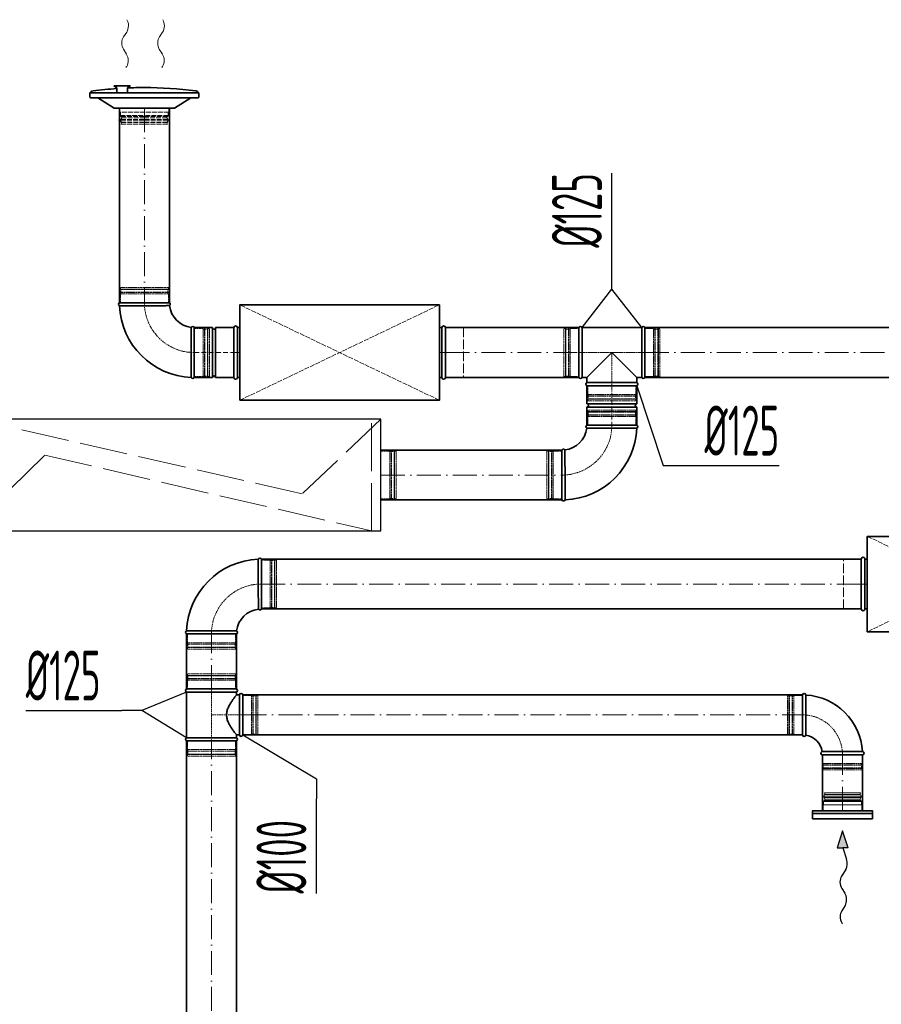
# Model space of a CAD drawing. Header units: millimetres. Extents: x 8221 to 89444, y -105166 to -5578.
# Tile 18 of 118: x 49688 to 51846, y -102699 to -100231. Entities that reach past the tile are written whole.
import ezdxf

# ---------------------------------------------------------------- set-up
doc = ezdxf.new("R2010")
doc.units = ezdxf.units.MM
for name, pattern in [('ACAD_ISO02W100', [15, 12, -3]), ('ACAD_ISO10W100', [18, 12, -3, 0, -3]), ('phl_thick', [0])]:
    doc.linetypes.add(name, pattern=pattern)
for name, color, linetype, lineweight in [('VZT_01 SUP (PŘÍVOD) - OBRYS', 5, 'Continuous', 35), ('VZT_02 SUP (PŘÍVOD) - OSA', 5, 'ACAD_ISO10W100', 5), ('VZT_05 ETA (ODVOD) - OBRYS', 6, 'Continuous', 35), ('VZT_06 ETA (ODVOD) - OSA', 6, 'ACAD_ISO10W100', 5), ('VZT_21 ZAŘÍZENÍ - OBRYS', 1, 'Continuous', 30), ('VZT_22 ZAŘÍZENÍ - DETAIL', 8, 'Continuous', 5), ('VZT_30 DISTRIBUČNÍ PRVKY - OBRYS', 1, 'Continuous', 35), ('VZT_35 TLUMIČE HLUKU - OBRYS', 1, 'Continuous', 35), ('VZT_36 TLUMIČE HLUKU - OSA', 1, 'ACAD_ISO10W100', 5), ('VZT_37 TLUMIČE HLUKU - DETAIL', 8, 'ACAD_ISO02W100', 5), ('VZT_50 POPIS - OBECNE', 7, 'Continuous', 13), ('VZT_60_KOTY - DIMENZE', 7, 'Continuous', 5)]:
    doc.layers.add(name, color=color, linetype=linetype, lineweight=lineweight)
for name, color, linetype, lineweight, plot in [('VZT_03 SUP (PŘÍVOD) - NETISK', 8, 'ACAD_ISO02W100', 5, False), ('VZT_07 ETA (ODVOD) - NETISK', 8, 'ACAD_ISO02W100', 5, False), ('VZT_34 DISTRIBUČNÍ PRVKY - NETISK', 8, 'ACAD_ISO02W100', 5, False), ('VZT_39 TLUMIČE HLUKU - NETISK', 8, 'ACAD_ISO02W100', 5, False)]:
    doc.layers.add(name, color=color, linetype=linetype, lineweight=lineweight, plot=plot)
doc.styles.add('EVORA_125', font='isocp.shx', dxfattribs={"width": 0.6, "height": 125})

msp = doc.modelspace()

# ---------------------------------------------------------------- linework, layer by layer
at = {"color": 0, "lineweight": 13}
for p, q in [((49955.7, -100262.2), (49947.7, -100274.1)), ((50045.7, -100262.2), (50037.7, -100274.1)), ((49947.3, -100305.1), (49955.5, -100318)), ((50037.3, -100305.1), (50045.5, -100318))]:
    msp.add_line(p, q, dxfattribs=at)
at = {"lineweight": 13}
for p, q in [((49955.6, -100348.2), (49953.8, -100351.2)), ((50045.6, -100348.2), (50043.8, -100351.2))]:
    msp.add_line(p, q, dxfattribs=at)
at = {"color": 8, "lineweight": 5}
for points in [[(51696.4, -102178.9), (51702.1, -102177.5, -0.060863), (51702.8, -102177.4), (51748.5, -102177.4)], [(51696.4, -102178.9), (51702.3, -102180.3, 0.058981), (51703, -102180.4), (51748.5, -102180.4)], [(51800.6, -102178.9), (51794.9, -102177.5, 0.060863), (51794.3, -102177.4), (51748.5, -102177.4)], [(51800.6, -102178.9), (51794.7, -102180.3, -0.058981), (51794.1, -102180.4), (51748.5, -102180.4)], [(51701, -102198.8), (51701, -102190.9, -0.291473), (51702.6, -102188.5, -0.291473)], [(51796, -102198.8), (51796, -102190.9, 0.291473), (51794.5, -102188.5, 0.291473)]]:
    msp.add_lwpolyline(points, format="xyb", dxfattribs=at)
for points in [[(51704.8, -102172.7), (51703.4, -102168.8), (51748.5, -102168.8)], [(51703.8, -102172.9), (51748.5, -102172.9)], [(51792.3, -102172.7), (51793.7, -102168.8), (51748.5, -102168.8)], [(51793.2, -102172.9), (51748.5, -102172.9)], [(51797, -102213.8), (51797, -102198.8), (51700, -102198.8), (51700, -102213.8)], [(51701, -102190.9), (51748.5, -102190.9)], [(51703, -102188.3), (51748.5, -102188.3)], [(51704.6, -102184.6), (51748.5, -102184.6)], [(51792.4, -102184.6), (51748.5, -102184.6)], [(51794.1, -102188.3), (51748.5, -102188.3)], [(51796, -102190.9), (51748.5, -102190.9)], [(51797, -102213.8), (51700, -102213.8)]]:
    msp.add_lwpolyline(points, dxfattribs=at)
for centre, radius, start, end in [((51712.9, -102178.2), 10.5, 149.7176, 217.8378), ((51784.2, -102178.2), 10.5, 322.1622, 30.2824), ((51700.8, -102185.1), 3.88, 297.4993, 6.6735), ((51796.3, -102185.1), 3.88, 173.3265, 242.5007)]:
    msp.add_arc(centre, radius, start, end, dxfattribs=at)
at = {"color": 0, "lineweight": 13, "extrusion": (0, 0, -1)}
for centre, start_param, end_param in [((49946.6, -100246.5), 0.766537, 2.375056), ((50036.6, -100246.5), 0.766537, 2.375056), ((49956.9, -100289.7), 3.908129, 5.516649), ((50046.9, -100289.7), 3.908129, 5.516649), ((49946, -100333.4), 0.766537, 2.320574), ((50036, -100333.4), 0.766537, 2.320574)]:
    msp.add_ellipse(centre, major_axis=(0.3, 21.5), ratio=0.625, start_param=start_param, end_param=end_param, dxfattribs=at)
at = {"layer": 'VZT_01 SUP (PŘÍVOD) - OBRYS'}
for p, q in [((50062.5, -100940.4), (49937.5, -100940.4)), ((50125, -101127.9), (50125, -101002.9)), ((50125, -101002.9), (50125, -101127.9)), ((50125, -101002.9), (50170.5, -101002.9)), ((50170.5, -101002.9), (50170.5, -101127.9)), ((50178.5, -101002.9), (50178.5, -101127.9)), ((50178.5, -101002.9), (50224, -101002.9)), ((50224, -101002.9), (50224, -101127.9)), ((51088.4, -101002.9), (51088.4, -101127.9)), ((51096.1, -101127.9), (51096.1, -101002.9)), ((51245.8, -101002.9), (51096.1, -101002.9)), ((51245.8, -101127.9), (51245.8, -101002.9)), ((51253.4, -101127.9), (51253.4, -101002.9)), ((51170.9, -101065.4), (51108.4, -101127.9)), ((51233.4, -101127.9), (51170.9, -101065.4)), ((50125, -101127.9), (50170.5, -101127.9)), ((50178.5, -101127.9), (50224, -101127.9)), ((51108.4, -101127.9), (51096.1, -101127.9)), ((51108.4, -101140.7), (51108.4, -101127.9)), ((51108.4, -101140.7), (51233.4, -101140.7)), ((51233.4, -101140.7), (51233.4, -101127.9)), ((51245.8, -101127.9), (51233.4, -101127.9)), ((51233.4, -101148.4), (51108.4, -101148.4)), ((51108.4, -101148.4), (51108.4, -101193.9)), ((51108.4, -101148.4), (51233.4, -101148.4)), ((51233.4, -101148.4), (51233.4, -101193.9)), ((51233.4, -101193.9), (51108.4, -101193.9)), ((51233.4, -101201.9), (51108.4, -101201.9)), ((51108.4, -101201.9), (51108.4, -101247.4)), ((51233.4, -101201.9), (51233.4, -101247.4)), ((51233.4, -101247.4), (51108.4, -101247.4)), ((51233.4, -101247.4), (51108.4, -101247.4)), ((51045.9, -101309.9), (51045.9, -101434.9))]:
    msp.add_line(p, q, dxfattribs=at)
for points in [[(49937.5, -100940.4), (49937.5, -100453.3)], [(50062.5, -100940.4), (50062.5, -100453.3)], [(51088.4, -101002.9), (50754, -101002.9)], [(51993.7, -101002.9), (51253.4, -101002.9)], [(51088.4, -101127.9), (50754, -101127.9)], [(51993.7, -101127.9), (51253.4, -101127.9)], [(51045.9, -101309.9), (50592.6, -101309.9)], [(51045.9, -101434.9), (50592.6, -101434.9)]]:
    msp.add_lwpolyline(points, dxfattribs=at)
for centre, radius, start, end in [((49939.1, -100944.2), 4.17, 113.4678, 248.8928), ((50125, -100940.4), 187.5, 182.3607, 267.6393), ((50060.8, -100944.2), 4.17, 300.2981, 66.5322), ((50125, -100940.4), 62.5, 186.8302, 263.1698), ((50121.1, -101004.6), 4.17, 23.4678, 149.7019), ((50174.5, -101002.9), 4, 180, 0), ((51092.2, -101004.6), 4.17, 23.4678, 156.5322), ((51249.6, -101004.6), 4.17, 23.4678, 156.5322), ((50121.1, -101126.2), 4.17, 201.1072, 336.5322), ((50174.5, -101127.9), 4, 0, 180), ((51092.2, -101126.2), 4.17, 203.4678, 336.5322), ((51110.1, -101144.6), 4.17, 113.4678, 246.5322), ((51231.7, -101144.6), 4.17, 293.4678, 66.5322), ((51249.6, -101126.2), 4.17, 203.4678, 336.5322), ((51108.4, -101197.9), 4, 270, 90), ((51233.4, -101197.9), 4, 90, 270), ((51045.9, -101247.4), 62.5, 276.8302, 353.1698), ((51045.9, -101247.4), 187.5, 272.3607, 357.6393), ((51110.1, -101251.2), 4.17, 113.4678, 239.7019), ((51231.7, -101251.2), 4.17, 291.1072, 66.5322), ((51049.7, -101311.6), 4.17, 30.2981, 156.5322), ((51049.7, -101433.2), 4.17, 203.4678, 338.8928)]:
    msp.add_arc(centre, radius, start, end, dxfattribs=at)
for points, knots in [([(50062.9, -100947.8), (50062.9, -100947.8), (50061.3, -100947.8), (50055.2, -100947.9), (50050.7, -100947.9), (50039.3, -100948), (50032.5, -100948), (50017.5, -100948), (50009.4, -100948), (49993.1, -100948.1), (49985, -100948.1), (49969.8, -100948.1), (49962.8, -100948.1), (49951.1, -100948.1), (49946.3, -100948.1), (49939.7, -100948.1), (49937.9, -100948.1), (49937.6, -100948.1), (49937.6, -100948.1), (49937.6, -100948.1)], [0, 0, 0, 0, 24.235852, 24.235852, 48.531845, 48.531845, 73.024415, 73.024415, 97.570898, 97.570898, 122.078339, 122.078339, 146.53579, 146.53579, 170.957495, 170.957495, 195.359468, 195.359468, 197.168246, 197.168246, 197.168246, 197.168246]), ([(50117.5, -101002.5), (50117.5, -101002.5), (50117.5, -101002.5), (50117.5, -101002.8), (50117.5, -101003.2), (50117.5, -101004.2), (50117.5, -101005), (50117.5, -101008.1), (50117.5, -101011.3), (50117.4, -101020.2), (50117.4, -101026.4), (50117.4, -101040.5), (50117.3, -101048.3), (50117.3, -101064.5), (50117.3, -101072.8), (50117.3, -101088.6), (50117.3, -101096.1), (50117.3, -101109.3), (50117.3, -101114.8), (50117.3, -101121.8), (50117.3, -101124), (50117.2, -101127), (50117.2, -101127.7), (50117.2, -101127.7)], [197.067977, 197.067977, 197.067977, 197.067977, 201.792196, 201.792196, 209.190204, 209.190204, 218.040239, 218.040239, 237.760854, 237.760854, 262.206108, 262.206108, 286.831239, 286.831239, 311.323072, 311.323072, 335.946087, 335.946087, 360.704397, 360.704397, 377.088273, 377.088273, 394.105327, 394.105327, 394.105327, 394.105327]), ([(51108, -101254.8), (51108, -101254.8), (51108, -101254.8), (51108.3, -101254.8), (51108.7, -101254.8), (51109.7, -101254.8), (51110.5, -101254.9), (51113.6, -101254.9), (51116.8, -101254.9), (51125.7, -101254.9), (51131.9, -101255), (51146, -101255), (51153.8, -101255), (51170, -101255.1), (51178.3, -101255.1), (51194.1, -101255.1), (51201.6, -101255.1), (51214.8, -101255.1), (51220.4, -101255.1), (51227.3, -101255.1), (51229.5, -101255.1), (51232.5, -101255.1), (51233.3, -101255.1), (51233.3, -101255.1)], [197.067977, 197.067977, 197.067977, 197.067977, 201.792196, 201.792196, 209.190204, 209.190204, 218.040239, 218.040239, 237.760854, 237.760854, 262.206108, 262.206108, 286.831239, 286.831239, 311.323072, 311.323072, 335.946087, 335.946087, 360.704397, 360.704397, 377.088273, 377.088273, 394.105327, 394.105327, 394.105327, 394.105327]), ([(51053.3, -101309.5), (51053.3, -101309.5), (51053.4, -101311), (51053.4, -101317.2), (51053.4, -101321.7), (51053.5, -101333), (51053.5, -101339.8), (51053.5, -101354.9), (51053.6, -101362.9), (51053.6, -101379.3), (51053.6, -101387.4), (51053.6, -101402.6), (51053.6, -101409.5), (51053.6, -101421.3), (51053.6, -101426), (51053.6, -101432.7), (51053.6, -101434.5), (51053.6, -101434.7), (51053.6, -101434.7), (51053.6, -101434.7)], [0, 0, 0, 0, 24.235852, 24.235852, 48.531845, 48.531845, 73.024415, 73.024415, 97.570898, 97.570898, 122.078339, 122.078339, 146.53579, 146.53579, 170.957495, 170.957495, 195.359468, 195.359468, 197.168246, 197.168246, 197.168246, 197.168246])]:
    msp.add_open_spline(points, degree=3, knots=knots, dxfattribs=at)
at = {"layer": 'VZT_02 SUP (PŘÍVOD) - OSA', "ltscale": 5}
for points in [[(50000, -100453.3), (50000, -100940.4)], [(50754, -101065.4), (51088.4, -101065.4)], [(51253.4, -101065.4), (51993.7, -101065.4)], [(50592.6, -101372.4), (51045.9, -101372.4)]]:
    msp.add_lwpolyline(points, dxfattribs=at)
at = {"layer": 'VZT_02 SUP (PŘÍVOD) - OSA', "ltscale": 0.3}
for points in [[(50000, -100940.4), (50000, -100940.4, 0.414214), (50125, -101065.4), (50125, -101065.4)], [(51045.9, -101372.4), (51045.9, -101372.4, 0.414214), (51170.9, -101247.4), (51170.9, -101247.4)]]:
    msp.add_lwpolyline(points, format="xyb", dxfattribs=at)
at = {"layer": 'VZT_02 SUP (PŘÍVOD) - OSA'}
for points in [[(50125, -101065.4), (50224, -101065.4)], [(51170.9, -101148.4), (51170.9, -101247.4)]]:
    msp.add_lwpolyline(points, dxfattribs=at)
at = {"layer": 'VZT_02 SUP (PŘÍVOD) - OSA', "ltscale": 0.3}
msp.add_lwpolyline([(51170.9, -101148.4), (51170.9, -101065.4)], dxfattribs=at)
at = {"layer": 'VZT_03 SUP (PŘÍVOD) - NETISK', "ltscale": 0.4}
for p, q in [((50061, -100906.9), (49939, -100906.9)), ((49939, -100907.4), (49939, -100906.9)), ((50061, -100907.4), (49939, -100907.4)), ((50061, -100914.4), (49939, -100914.4)), ((49939, -100914.9), (49939, -100914.4)), ((50061, -100914.9), (49939, -100914.9)), ((50060, -100902.4), (49940, -100902.4)), ((49940, -100906.4), (49940, -100902.4)), ((50060, -100906.4), (49940, -100906.4)), ((50060, -100918.4), (49940, -100918.4)), ((49940, -100940.4), (49940, -100918.4)), ((49941, -100906.9), (49941, -100906.4)), ((49941, -100914.4), (49941, -100907.4)), ((49941, -100918.4), (49941, -100914.9)), ((50059, -100906.9), (50059, -100906.4)), ((50059, -100914.4), (50059, -100907.4)), ((50059, -100918.4), (50059, -100914.9)), ((50060, -100906.4), (50060, -100902.4)), ((50060, -100940.4), (50060, -100918.4)), ((50061, -100907.4), (50061, -100906.9)), ((50061, -100914.9), (50061, -100914.4)), ((50125, -101005.4), (50147, -101005.4)), ((50147, -101125.4), (50147, -101005.4)), ((50147, -101006.4), (50150.5, -101006.4)), ((50150.5, -101126.4), (50150.5, -101004.4)), ((50150.5, -101004.4), (50151, -101004.4)), ((50151, -101126.4), (50151, -101004.4)), ((50151, -101006.4), (50158, -101006.4)), ((50158, -101126.4), (50158, -101004.4)), ((50158, -101004.4), (50158.5, -101004.4)), ((50158.5, -101126.4), (50158.5, -101004.4)), ((50158.5, -101006.4), (50159, -101006.4)), ((50159, -101125.4), (50159, -101005.4)), ((50159, -101005.4), (50163, -101005.4)), ((50163, -101125.4), (50163, -101005.4)), ((51050.4, -101125.4), (51050.4, -101005.4)), ((51050.4, -101005.4), (51054.4, -101005.4)), ((51054.4, -101125.4), (51054.4, -101005.4)), ((51054.4, -101006.4), (51054.9, -101006.4)), ((51054.9, -101126.4), (51054.9, -101004.4)), ((51054.9, -101004.4), (51055.4, -101004.4)), ((51055.4, -101126.4), (51055.4, -101004.4)), ((51055.4, -101006.4), (51062.4, -101006.4)), ((51062.4, -101126.4), (51062.4, -101004.4)), ((51062.4, -101004.4), (51062.9, -101004.4)), ((51062.9, -101126.4), (51062.9, -101004.4)), ((51062.9, -101006.4), (51066.4, -101006.4)), ((51066.4, -101125.4), (51066.4, -101005.4)), ((51066.4, -101005.4), (51088.4, -101005.4)), ((51253.4, -101005.4), (51275.4, -101005.4)), ((51275.4, -101125.4), (51275.4, -101005.4)), ((51275.4, -101006.4), (51278.9, -101006.4)), ((51278.9, -101126.4), (51278.9, -101004.4)), ((51278.9, -101004.4), (51279.4, -101004.4)), ((51279.4, -101126.4), (51279.4, -101004.4)), ((51279.4, -101006.4), (51286.4, -101006.4)), ((51286.4, -101126.4), (51286.4, -101004.4)), ((51286.4, -101004.4), (51286.9, -101004.4)), ((51286.9, -101126.4), (51286.9, -101004.4)), ((51286.9, -101006.4), (51287.4, -101006.4)), ((51287.4, -101125.4), (51287.4, -101005.4)), ((51287.4, -101005.4), (51291.4, -101005.4)), ((51291.4, -101125.4), (51291.4, -101005.4)), ((50125, -101125.4), (50147, -101125.4)), ((50147, -101124.4), (50150.5, -101124.4)), ((50150.5, -101126.4), (50151, -101126.4)), ((50151, -101124.4), (50158, -101124.4)), ((50158, -101126.4), (50158.5, -101126.4)), ((50158.5, -101124.4), (50159, -101124.4)), ((50159, -101125.4), (50163, -101125.4)), ((51050.4, -101125.4), (51054.4, -101125.4)), ((51054.4, -101124.4), (51054.9, -101124.4)), ((51054.9, -101126.4), (51055.4, -101126.4)), ((51055.4, -101124.4), (51062.4, -101124.4)), ((51062.4, -101126.4), (51062.9, -101126.4)), ((51062.9, -101124.4), (51066.4, -101124.4)), ((51066.4, -101125.4), (51088.4, -101125.4)), ((51253.4, -101125.4), (51275.4, -101125.4)), ((51275.4, -101124.4), (51278.9, -101124.4)), ((51278.9, -101126.4), (51279.4, -101126.4)), ((51279.4, -101124.4), (51286.4, -101124.4)), ((51286.4, -101126.4), (51286.9, -101126.4)), ((51286.9, -101124.4), (51287.4, -101124.4)), ((51287.4, -101125.4), (51291.4, -101125.4)), ((51110.9, -101148.4), (51110.9, -101170.4)), ((51110.9, -101170.4), (51230.9, -101170.4)), ((51111.9, -101170.4), (51111.9, -101173.9)), ((51229.9, -101170.4), (51229.9, -101173.9)), ((51230.9, -101148.4), (51230.9, -101170.4)), ((51109.9, -101173.9), (51231.9, -101173.9)), ((51109.9, -101173.9), (51109.9, -101174.4)), ((51109.9, -101174.4), (51231.9, -101174.4)), ((51109.9, -101181.4), (51231.9, -101181.4)), ((51109.9, -101181.4), (51109.9, -101181.9)), ((51109.9, -101181.9), (51231.9, -101181.9)), ((51110.9, -101182.4), (51230.9, -101182.4)), ((51110.9, -101182.4), (51110.9, -101186.4)), ((51110.9, -101186.4), (51230.9, -101186.4)), ((51111.9, -101174.4), (51111.9, -101181.4)), ((51111.9, -101181.9), (51111.9, -101182.4)), ((51229.9, -101174.4), (51229.9, -101181.4)), ((51229.9, -101181.9), (51229.9, -101182.4)), ((51230.9, -101182.4), (51230.9, -101186.4)), ((51231.9, -101173.9), (51231.9, -101174.4)), ((51231.9, -101181.4), (51231.9, -101181.9)), ((51231.9, -101213.9), (51109.9, -101213.9)), ((51109.9, -101214.4), (51109.9, -101213.9)), ((51231.9, -101214.4), (51109.9, -101214.4)), ((51230.9, -101209.4), (51110.9, -101209.4)), ((51110.9, -101213.4), (51110.9, -101209.4)), ((51230.9, -101213.4), (51110.9, -101213.4)), ((51111.9, -101213.9), (51111.9, -101213.4)), ((51111.9, -101221.4), (51111.9, -101214.4)), ((51229.9, -101213.9), (51229.9, -101213.4)), ((51229.9, -101221.4), (51229.9, -101214.4)), ((51230.9, -101213.4), (51230.9, -101209.4)), ((51231.9, -101214.4), (51231.9, -101213.9)), ((51231.9, -101221.4), (51109.9, -101221.4)), ((51109.9, -101221.9), (51109.9, -101221.4)), ((51231.9, -101221.9), (51109.9, -101221.9)), ((51230.9, -101225.4), (51110.9, -101225.4)), ((51110.9, -101247.4), (51110.9, -101225.4)), ((51111.9, -101225.4), (51111.9, -101221.9)), ((51229.9, -101225.4), (51229.9, -101221.9)), ((51230.9, -101247.4), (51230.9, -101225.4)), ((51231.9, -101221.9), (51231.9, -101221.4)), ((51007.9, -101312.4), (51007.9, -101432.4)), ((51011.9, -101312.4), (51007.9, -101312.4)), ((51011.9, -101312.4), (51011.9, -101432.4)), ((51012.4, -101313.4), (51011.9, -101313.4)), ((51012.4, -101311.4), (51012.4, -101433.4)), ((51012.9, -101311.4), (51012.4, -101311.4)), ((51012.9, -101311.4), (51012.9, -101433.4)), ((51019.9, -101313.4), (51012.9, -101313.4)), ((51019.9, -101311.4), (51019.9, -101433.4)), ((51020.4, -101311.4), (51019.9, -101311.4)), ((51020.4, -101311.4), (51020.4, -101433.4)), ((51023.9, -101313.4), (51020.4, -101313.4)), ((51023.9, -101312.4), (51023.9, -101432.4)), ((51045.9, -101312.4), (51023.9, -101312.4)), ((51011.9, -101432.4), (51007.9, -101432.4)), ((51012.4, -101431.4), (51011.9, -101431.4)), ((51012.9, -101433.4), (51012.4, -101433.4)), ((51019.9, -101431.4), (51012.9, -101431.4)), ((51020.4, -101433.4), (51019.9, -101433.4)), ((51023.9, -101431.4), (51020.4, -101431.4)), ((51045.9, -101432.4), (51023.9, -101432.4))]:
    msp.add_line(p, q, dxfattribs=at)
msp.add_lwpolyline([(51253.4, -101065.4), (51088.4, -101065.4)], dxfattribs=at)
at = {"layer": 'VZT_05 ETA (ODVOD) - OBRYS'}
for p, q in [((50293, -101583), (50293, -101708)), ((50230.5, -101770.5), (50105.5, -101770.5)), ((50230.7, -101908.5), (50105.7, -101908.5)), ((50105.7, -101916.2), (50230.7, -101916.2)), ((50105.7, -102030.9), (50105.7, -101916.2)), ((50230.7, -101923.5), (50230.7, -101916.2)), ((50238.2, -101923.5), (50230.7, -101923.5)), ((50238.2, -101923.5), (50238.2, -102023.5)), ((50246.2, -101923.5), (50246.2, -102023.5)), ((51648.5, -101923.5), (51648.5, -102023.5)), ((51656.5, -101923.5), (51656.5, -101973.7)), ((50230.7, -102030.9), (50105.7, -102030.9)), ((50238.2, -102023.5), (50230.7, -102023.5)), ((50230.7, -102030.9), (50230.7, -102023.5)), ((50230.7, -102038.5), (50105.7, -102038.5)), ((51698.5, -102073.5), (51798.5, -102073.5)), ((51798.5, -102065.5), (51748.4, -102065.5))]:
    msp.add_line(p, q, dxfattribs=at)
at = {"layer": 'VZT_05 ETA (ODVOD) - OBRYS', "elevation": 0}
for points in [[(51795.7, -101583), (50293, -101583)], [(51795.7, -101708), (50293, -101708)], [(50105.5, -101770.5), (50105.5, -101908.5)], [(50230.5, -101770.5), (50230.5, -101908.5)]]:
    msp.add_lwpolyline(points, dxfattribs=at)
at = {"layer": 'VZT_05 ETA (ODVOD) - OBRYS'}
for points in [[(51648.5, -101923.5), (50246.2, -101923.5)], [(51648.5, -102023.5), (50246.2, -102023.5)], [(50105.5, -102038.5), (50105.5, -103616.4)], [(50230.5, -102038.5), (50230.5, -103616.4)], [(51698.5, -102074.5), (51698.5, -102213.7)], [(51798.5, -102074.5), (51798.5, -102213.7)]]:
    msp.add_lwpolyline(points, dxfattribs=at)
for centre, radius, start, end in [((50293, -101770.5), 187.5, 92.3607, 177.6393), ((50289.2, -101584.7), 4.17, 23.4678, 158.8928), ((50293, -101770.5), 62.5, 96.8302, 173.1698), ((50289.2, -101706.4), 4.17, 210.2981, 336.5322), ((50107.2, -101766.7), 4.17, 111.1072, 246.5322), ((50228.8, -101766.7), 4.17, 293.4678, 59.7019), ((50107.4, -101912.4), 4.17, 113.4678, 246.5322), ((50229.1, -101912.4), 4.17, 293.4678, 66.5322), ((50242.2, -101923.5), 4, 0, 180), ((51652.5, -101923.5), 4, 0, 180), ((51648.5, -102073.5), 150, 3.0572, 86.9428), ((50107.4, -102034.7), 4.17, 113.4678, 246.5322), ((50229.1, -102034.7), 4.17, 293.4678, 66.5322), ((50242.2, -102023.5), 4, 180, 0), ((51652.5, -102023.5), 4, 180, 350.8522), ((51648.5, -102073.5), 50, 9.1478, 80.8522), ((51698.5, -102069.5), 4, 99.1478, 270), ((51798.5, -102069.5), 4, 270, 90)]:
    msp.add_arc(centre, radius, start, end, dxfattribs=at)
for points, knots in [([(50285.6, -101708.5), (50285.6, -101708.5), (50285.6, -101708.4), (50285.6, -101708.1), (50285.6, -101707.8), (50285.6, -101706.7), (50285.6, -101705.9), (50285.5, -101702.8), (50285.5, -101699.7), (50285.5, -101690.7), (50285.4, -101684.6), (50285.4, -101670.4), (50285.4, -101662.6), (50285.4, -101646.4), (50285.3, -101638.2), (50285.3, -101622.3), (50285.3, -101614.8), (50285.3, -101601.7), (50285.3, -101596.1), (50285.3, -101589.1), (50285.3, -101587), (50285.3, -101584), (50285.3, -101583.2), (50285.3, -101583.2)], [197.067977, 197.067977, 197.067977, 197.067977, 201.792196, 201.792196, 209.190204, 209.190204, 218.040239, 218.040239, 237.760854, 237.760854, 262.206108, 262.206108, 286.831239, 286.831239, 311.323072, 311.323072, 335.946087, 335.946087, 360.704397, 360.704397, 377.088273, 377.088273, 394.105327, 394.105327, 394.105327, 394.105327]), ([(50231, -101763.1), (50231, -101763.1), (50229.4, -101763.1), (50223.3, -101763), (50218.8, -101763), (50207.4, -101763), (50200.6, -101762.9), (50185.6, -101762.9), (50177.5, -101762.9), (50161.1, -101762.9), (50153, -101762.9), (50137.8, -101762.8), (50130.9, -101762.8), (50119.1, -101762.8), (50114.4, -101762.8), (50107.8, -101762.8), (50105.9, -101762.8), (50105.7, -101762.8), (50105.7, -101762.8), (50105.7, -101762.8)], [0, 0, 0, 0, 24.235852, 24.235852, 48.531845, 48.531845, 73.024415, 73.024415, 97.570898, 97.570898, 122.078339, 122.078339, 146.53579, 146.53579, 170.957495, 170.957495, 195.359468, 195.359468, 197.168246, 197.168246, 197.168246, 197.168246]), ([(50230.7, -101923.5), (50230.7, -101923.5), (50230.7, -101923.6), (50230.4, -101923.9), (50230.2, -101924.2), (50229.7, -101924.9), (50229.3, -101925.3), (50228.5, -101926.3), (50228.1, -101926.9), (50227.1, -101928.2), (50226.5, -101928.9), (50225.3, -101930.5), (50224.7, -101931.3), (50223.3, -101933.1), (50222.7, -101934.1), (50221.2, -101936.1), (50220.5, -101937.1), (50219, -101939.3), (50218.3, -101940.4), (50216.7, -101942.8), (50215.9, -101944.1), (50214.3, -101946.8), (50213.5, -101948.1), (50212, -101951), (50211.2, -101952.5), (50209.1, -101957), (50207.9, -101960.2), (50206.6, -101965.1), (50206.3, -101966.7), (50205.9, -101970.1), (50205.7, -101971.8), (50205.7, -101975.2), (50205.9, -101976.9), (50206.3, -101980.3), (50206.6, -101982), (50207.9, -101986.9), (50209.1, -101990.1), (50211.2, -101994.6), (50212, -101996.1), (50213.5, -101998.9), (50214.3, -102000.3), (50215.9, -102002.9), (50216.7, -102004.2), (50218.3, -102006.6), (50219, -102007.8), (50220.5, -102009.9), (50221.2, -102011), (50222.7, -102013), (50223.3, -102013.9), (50224.7, -102015.7), (50225.3, -102016.6), (50226.5, -102018.1), (50227.1, -102018.9), (50228.1, -102020.2), (50228.5, -102020.8), (50229.3, -102021.8), (50229.7, -102022.2), (50230.2, -102022.9), (50230.4, -102023.1), (50230.7, -102023.4), (50230.7, -102023.5), (50230.7, -102023.5)], [80.753728, 80.753728, 80.753728, 80.753728, 85.721109, 85.721109, 90.68849, 90.68849, 95.655871, 95.655871, 100.623252, 100.623252, 105.590633, 105.590633, 110.558015, 110.558015, 115.525396, 115.525396, 120.492777, 120.492777, 125.619612, 125.619612, 130.746447, 130.746447, 135.873281, 135.873281, 141.000116, 141.000116, 151.253786, 151.253786, 156.38062, 156.38062, 161.507455, 161.507455, 166.63429, 166.63429, 171.761125, 171.761125, 182.014794, 182.014794, 187.141629, 187.141629, 192.268464, 192.268464, 197.395298, 197.395298, 202.522133, 202.522133, 207.489514, 207.489514, 212.456896, 212.456896, 217.424277, 217.424277, 222.391658, 222.391658, 227.359039, 227.359039, 232.32642, 232.32642, 237.293801, 237.293801, 242.261183, 242.261183, 242.261183, 242.261183]), ([(51656.5, -101973.7), (51656.5, -101980.1), (51656.5, -101986.4), (51656.5, -101998.4), (51656.5, -102004), (51656.5, -102013.5), (51656.5, -102017.3), (51656.5, -102022.6), (51656.5, -102024), (51656.5, -102024.2), (51656.5, -102024.2), (51656.5, -102024.2)], [78.71119, 78.71119, 78.71119, 78.71119, 97.804615, 97.804615, 117.523893, 117.523893, 137.264303, 137.264303, 156.831737, 156.831737, 157.874915, 157.874915, 157.874915, 157.874915]), ([(51697.9, -102065.6), (51697.9, -102065.6), (51699, -102065.6), (51703.5, -102065.6), (51707, -102065.6), (51715.8, -102065.5), (51721.2, -102065.5), (51733.1, -102065.5), (51739.6, -102065.5), (51746.9, -102065.5), (51747.6, -102065.5), (51748.4, -102065.5)], [157.874915, 157.874915, 157.874915, 157.874915, 176.103874, 176.103874, 195.460379, 195.460379, 215.101284, 215.101284, 234.82164, 234.82164, 237.034743, 237.034743, 237.034743, 237.034743])]:
    msp.add_open_spline(points, degree=3, knots=knots, dxfattribs=at)
at = {"layer": 'VZT_06 ETA (ODVOD) - OSA', "ltscale": 0.3, "elevation": 0}
msp.add_lwpolyline([(50168, -101770.5), (50168, -101770.5, -0.414214), (50293, -101645.5), (50293, -101645.5)], format="xyb", dxfattribs=at)
at = {"layer": 'VZT_06 ETA (ODVOD) - OSA', "ltscale": 5, "elevation": 0}
for points in [[(50293, -101645.5), (51795.7, -101645.5)], [(50168, -101908.5), (50168, -101770.5)]]:
    msp.add_lwpolyline(points, dxfattribs=at)
at = {"layer": 'VZT_06 ETA (ODVOD) - OSA', "ltscale": 0.3, "elevation": 0}
for points in [[(50168.2, -102038.5), (50168.2, -101908.5)], [(50246.2, -101973.5), (50168.2, -101973.5)]]:
    msp.add_lwpolyline(points, dxfattribs=at)
at = {"layer": 'VZT_06 ETA (ODVOD) - OSA', "ltscale": 5}
for points in [[(50246.2, -101973.5), (51648.5, -101973.5)], [(50168, -103616.4), (50168, -102038.5)], [(51748.5, -102213.7), (51748.5, -102074.5)]]:
    msp.add_lwpolyline(points, dxfattribs=at)
at = {"layer": 'VZT_06 ETA (ODVOD) - OSA', "ltscale": 0.3}
msp.add_lwpolyline([(51748.5, -102073.5), (51748.5, -102073.5, 0.414214), (51648.5, -101973.5), (51648.5, -101973.5)], format="xyb", dxfattribs=at)
at = {"layer": 'VZT_07 ETA (ODVOD) - NETISK', "ltscale": 0.4}
for p, q in [((50592.6, -101312.4), (50614.6, -101312.4)), ((50614.6, -101312.4), (50614.6, -101432.4)), ((50614.6, -101313.4), (50618.1, -101313.4)), ((50618.1, -101311.4), (50618.1, -101433.4)), ((50618.1, -101311.4), (50618.6, -101311.4)), ((50618.6, -101311.4), (50618.6, -101433.4)), ((50618.6, -101313.4), (50625.6, -101313.4)), ((50625.6, -101311.4), (50625.6, -101433.4)), ((50625.6, -101311.4), (50626.1, -101311.4)), ((50626.1, -101311.4), (50626.1, -101433.4)), ((50626.1, -101313.4), (50626.6, -101313.4)), ((50626.6, -101312.4), (50626.6, -101432.4)), ((50626.6, -101312.4), (50630.6, -101312.4)), ((50630.6, -101312.4), (50630.6, -101432.4)), ((50592.6, -101432.4), (50614.6, -101432.4)), ((50614.6, -101431.4), (50618.1, -101431.4)), ((50618.1, -101433.4), (50618.6, -101433.4)), ((50618.6, -101431.4), (50625.6, -101431.4)), ((50625.6, -101433.4), (50626.1, -101433.4)), ((50626.1, -101431.4), (50626.6, -101431.4)), ((50626.6, -101432.4), (50630.6, -101432.4)), ((50293, -101585.5), (50315, -101585.5)), ((50315, -101585.5), (50315, -101705.5)), ((50315, -101586.5), (50318.5, -101586.5)), ((50318.5, -101584.5), (50318.5, -101706.5)), ((50318.5, -101584.5), (50319, -101584.5)), ((50319, -101584.5), (50319, -101706.5)), ((50319, -101586.5), (50326, -101586.5)), ((50326, -101584.5), (50326, -101706.5)), ((50326, -101584.5), (50326.5, -101584.5)), ((50326.5, -101584.5), (50326.5, -101706.5)), ((50326.5, -101586.5), (50327, -101586.5)), ((50327, -101585.5), (50327, -101705.5)), ((50327, -101585.5), (50331, -101585.5)), ((50331, -101585.5), (50331, -101705.5)), ((50293, -101705.5), (50315, -101705.5)), ((50315, -101704.5), (50318.5, -101704.5)), ((50318.5, -101706.5), (50319, -101706.5)), ((50319, -101704.5), (50326, -101704.5)), ((50326, -101706.5), (50326.5, -101706.5)), ((50326.5, -101704.5), (50327, -101704.5)), ((50327, -101705.5), (50331, -101705.5)), ((50108, -101770.5), (50108, -101792.5)), ((50228, -101770.5), (50228, -101792.5)), ((50229, -101796), (50107, -101796)), ((50107, -101796), (50107, -101796.5)), ((50229, -101796.5), (50107, -101796.5)), ((50229, -101803.5), (50107, -101803.5)), ((50107, -101803.5), (50107, -101804)), ((50229, -101804), (50107, -101804)), ((50228, -101792.5), (50108, -101792.5)), ((50228, -101804.5), (50108, -101804.5)), ((50108, -101804.5), (50108, -101808.5)), ((50228, -101808.5), (50108, -101808.5)), ((50109, -101792.5), (50109, -101796)), ((50109, -101796.5), (50109, -101803.5)), ((50109, -101804), (50109, -101804.5)), ((50227, -101792.5), (50227, -101796)), ((50227, -101796.5), (50227, -101803.5)), ((50227, -101804), (50227, -101804.5)), ((50228, -101804.5), (50228, -101808.5)), ((50229, -101796), (50229, -101796.5)), ((50229, -101803.5), (50229, -101804)), ((50229.2, -101875), (50107.2, -101875)), ((50107.2, -101875), (50107.2, -101875.5)), ((50229.2, -101875.5), (50107.2, -101875.5)), ((50229.2, -101882.5), (50107.2, -101882.5)), ((50107.2, -101882.5), (50107.2, -101883)), ((50229.2, -101883), (50107.2, -101883)), ((50228.2, -101870.5), (50108.2, -101870.5)), ((50108.2, -101870.5), (50108.2, -101874.5)), ((50228.2, -101874.5), (50108.2, -101874.5)), ((50228.2, -101886.5), (50108.2, -101886.5)), ((50108.2, -101886.5), (50108.2, -101908.5)), ((50109.2, -101874.5), (50109.2, -101875)), ((50109.2, -101875.5), (50109.2, -101882.5)), ((50109.2, -101883), (50109.2, -101886.5)), ((50227.2, -101874.5), (50227.2, -101875)), ((50227.2, -101875.5), (50227.2, -101882.5)), ((50227.2, -101883), (50227.2, -101886.5)), ((50228.2, -101870.5), (50228.2, -101874.5)), ((50228.2, -101886.5), (50228.2, -101908.5)), ((50229.2, -101875), (50229.2, -101875.5)), ((50229.2, -101882.5), (50229.2, -101883)), ((50246.2, -101924.5), (50268.2, -101924.5)), ((50268.2, -101924.5), (50268.2, -102022.5)), ((50268.2, -101925.5), (50271.7, -101925.5)), ((50271.7, -101923.5), (50271.7, -102023.5)), ((50271.7, -101923.5), (50272.2, -101923.5)), ((50272.2, -101923.5), (50272.2, -102023.5)), ((50272.2, -101925.5), (50279.2, -101925.5)), ((50279.2, -101923.5), (50279.2, -102023.5)), ((50279.2, -101923.5), (50279.7, -101923.5)), ((50279.7, -101923.5), (50279.7, -102023.5)), ((50279.7, -101925.5), (50280.2, -101925.5)), ((50280.2, -101924.5), (50280.2, -102022.5)), ((50280.2, -101924.5), (50284.2, -101924.5)), ((50284.2, -101924.5), (50284.2, -102022.5)), ((51610.5, -101924.5), (51610.5, -102022.5)), ((51614.5, -101924.5), (51610.5, -101924.5)), ((51614.5, -101924.5), (51614.5, -102022.5)), ((51615, -101925.5), (51614.5, -101925.5)), ((51615, -101923.5), (51615, -102023.5)), ((51615.5, -101923.5), (51615, -101923.5)), ((51615.5, -101923.5), (51615.5, -102023.5)), ((51622.5, -101925.5), (51615.5, -101925.5)), ((51622.5, -101923.5), (51622.5, -102023.5)), ((51623, -101923.5), (51622.5, -101923.5)), ((51623, -101923.5), (51623, -102023.5)), ((51626.5, -101925.5), (51623, -101925.5)), ((51626.5, -101924.5), (51626.5, -102022.5)), ((51648.5, -101924.5), (51626.5, -101924.5)), ((50246.2, -102022.5), (50268.2, -102022.5)), ((50268.2, -102021.5), (50271.7, -102021.5)), ((50271.7, -102023.5), (50272.2, -102023.5)), ((50272.2, -102021.5), (50279.2, -102021.5)), ((50279.2, -102023.5), (50279.7, -102023.5)), ((50279.7, -102021.5), (50280.2, -102021.5)), ((50280.2, -102022.5), (50284.2, -102022.5)), ((51614.5, -102022.5), (51610.5, -102022.5)), ((51615, -102021.5), (51614.5, -102021.5)), ((51615.5, -102023.5), (51615, -102023.5)), ((51622.5, -102021.5), (51615.5, -102021.5)), ((51623, -102023.5), (51622.5, -102023.5)), ((51626.5, -102021.5), (51623, -102021.5)), ((51648.5, -102022.5), (51626.5, -102022.5)), ((50108.2, -102038.5), (50108.2, -102060.5)), ((50228.2, -102038.5), (50228.2, -102060.5)), ((50229.2, -102064), (50107.2, -102064)), ((50107.2, -102064), (50107.2, -102064.5)), ((50229.2, -102064.5), (50107.2, -102064.5)), ((50229.2, -102071.5), (50107.2, -102071.5)), ((50107.2, -102071.5), (50107.2, -102072)), ((50229.2, -102072), (50107.2, -102072)), ((50228.2, -102060.5), (50108.2, -102060.5)), ((50228.2, -102072.5), (50108.2, -102072.5)), ((50108.2, -102072.5), (50108.2, -102076.5)), ((50228.2, -102076.5), (50108.2, -102076.5)), ((50109.2, -102060.5), (50109.2, -102064)), ((50109.2, -102064.5), (50109.2, -102071.5)), ((50109.2, -102072), (50109.2, -102072.5)), ((50227.2, -102060.5), (50227.2, -102064)), ((50227.2, -102064.5), (50227.2, -102071.5)), ((50227.2, -102072), (50227.2, -102072.5)), ((50228.2, -102072.5), (50228.2, -102076.5)), ((50229.2, -102064), (50229.2, -102064.5)), ((50229.2, -102071.5), (50229.2, -102072)), ((51699.5, -102095.5), (51699.5, -102073.5)), ((51797.5, -102095.5), (51797.5, -102073.5)), ((51798.5, -102099), (51698.5, -102099)), ((51698.5, -102099.5), (51698.5, -102099)), ((51798.5, -102099.5), (51698.5, -102099.5)), ((51798.5, -102106.5), (51698.5, -102106.5)), ((51698.5, -102107), (51698.5, -102106.5)), ((51798.5, -102107), (51698.5, -102107)), ((51797.5, -102095.5), (51699.5, -102095.5)), ((51797.5, -102107.5), (51699.5, -102107.5)), ((51699.5, -102111.5), (51699.5, -102107.5)), ((51700.5, -102099), (51700.5, -102095.5)), ((51700.5, -102106.5), (51700.5, -102099.5)), ((51700.5, -102107.5), (51700.5, -102107)), ((51796.5, -102099), (51796.5, -102095.5)), ((51796.5, -102106.5), (51796.5, -102099.5)), ((51796.5, -102107.5), (51796.5, -102107)), ((51797.5, -102111.5), (51797.5, -102107.5)), ((51798.5, -102099.5), (51798.5, -102099)), ((51798.5, -102107), (51798.5, -102106.5)), ((51797.5, -102111.5), (51699.5, -102111.5))]:
    msp.add_line(p, q, dxfattribs=at)
at = {"layer": 'VZT_21 ZAŘÍZENÍ - OBRYS'}
msp.add_lwpolyline([(50592.6, -101232.4), (49092.6, -101232.4), (49092.6, -101512.4), (50592.6, -101512.4)], close=True, dxfattribs=at)
at = {"layer": 'VZT_22 ZAŘÍZENÍ - DETAIL', "linetype": 'ACAD_ISO02W100', "lineweight": 5, "ltscale": 10}
for points in [[(50592.6, -101232.4), (50395.1, -101419.6), (49576.9, -101232.4)], [(50568.6, -101512.4), (50568.6, -101232.4)], [(49556.4, -101512.4), (49751, -101322.3), (50568.6, -101512.4)]]:
    msp.add_lwpolyline(points, dxfattribs=at)
at = {"layer": 'VZT_30 DISTRIBUČNÍ PRVKY - OBRYS'}
for points in [[(49930.7, -100403.7, 0.015115), (49871.4, -100409.8), (49868.4, -100410.3, 0.36397), (49865.9, -100413.2), (49865.9, -100414.3)], [(49930.7, -100414.3), (49930.7, -100401.8, 0.267949), (49930.5, -100401.4), (49924.7, -100398.1, -0.267949), (49924.5, -100397.7), (49924.5, -100397.1), (49964.2, -100397.1), (49964.2, -100397.7, -0.267949), (49963.9, -100398.1), (49958.2, -100401.4, 0.267949), (49958, -100401.8), (49958, -100414.3)], [(49999.9, -100401.2, 0.010645), (49958, -100402.2, 0.010645)], [(49999.9, -100401.2, -0.0327), (50128.5, -100409.8), (50131.5, -100410.3, -0.36397), (50133.9, -100413.2), (50133.9, -100414.3)], [(50136.4, -100414.3), (49863.4, -100414.3), (49863.4, -100423.4, 0.414214), (49867.3, -100427.3), (50132.6, -100427.3, 0.414214), (50136.4, -100423.4), (50136.4, -100414.3)], [(49883.8, -100427.3), (49924.2, -100452.7, 0.141374), (49926.3, -100453.3), (50073.6, -100453.3, 0.141374), (50075.7, -100452.7), (50116, -100427.3)]]:
    msp.add_lwpolyline(points, format="xyb", dxfattribs=at)
msp.add_lwpolyline([(51823.5, -102233.8), (51673.5, -102233.8), (51673.5, -102213.8), (51823.5, -102213.8)], close=True, dxfattribs=at)
msp.add_lwpolyline([(51673.5, -102220.6), (51823.5, -102220.6)], dxfattribs=at)
at = {"layer": 'VZT_34 DISTRIBUČNÍ PRVKY - NETISK'}
for points in [[(50060.9, -100453.3), (50060.9, -100463.3), (49938.9, -100463.3), (49938.9, -100453.3)], [(50060.9, -100453.3), (49938.9, -100453.3)], [(49939.8, -100471.1), (49999.9, -100471.1)], [(49941.7, -100473.8), (49999.9, -100473.8)], [(49943.4, -100477.4), (49999.9, -100477.4)], [(50059.9, -100471.1), (49999.9, -100471.1)], [(50058, -100473.8), (49999.9, -100473.8)], [(50056.4, -100477.4), (49999.9, -100477.4)], [(49943.6, -100489.3), (49942.1, -100493.3), (49999.9, -100493.3)], [(49942.6, -100489.1), (49999.9, -100489.1)], [(50057.1, -100489.1), (49999.9, -100489.1)], [(50056.2, -100489.3), (50057.6, -100493.3), (49999.9, -100493.3)]]:
    msp.add_lwpolyline(points, dxfattribs=at)
for points in [[(49939.8, -100463.3), (49939.8, -100471.1, 0.291473), (49941.3, -100473.5, 0.291473)], [(50059.9, -100463.3), (50059.9, -100471.1, -0.291473), (50058.4, -100473.5, -0.291473)], [(49935.2, -100483.1), (49941.1, -100481.7, -0.058981), (49941.7, -100481.6), (49999.9, -100481.6)], [(49935.2, -100483.1), (49940.9, -100484.6, 0.060863), (49941.5, -100484.6), (49999.9, -100484.6)], [(50064.6, -100483.1), (50058.6, -100481.7, 0.058981), (50058, -100481.6), (49999.9, -100481.6)], [(50064.6, -100483.1), (50058.8, -100484.6, -0.060863), (50058.2, -100484.6), (49999.9, -100484.6)]]:
    msp.add_lwpolyline(points, format="xyb", dxfattribs=at)
for centre, radius, start, end in [((49951.6, -100483.8), 10.5, 142.1622, 210.2824), ((49939.5, -100477), 3.88, 353.3265, 62.5007), ((50060.2, -100477), 3.88, 117.4993, 186.6735), ((50048.1, -100483.8), 10.5, 329.7176, 37.8378)]:
    msp.add_arc(centre, radius, start, end, dxfattribs=at)
at = {"layer": 'VZT_35 TLUMIČE HLUKU - OBRYS'}
for p, q in [((50224, -101002.9), (50224, -101127.9)), ((50754, -101002.9), (50754, -101127.9)), ((51795.7, -101708), (51795.7, -101583))]:
    msp.add_line(p, q, dxfattribs=at)
msp.add_lwpolyline([(50239, -101184.9), (50739, -101184.9), (50739, -100945.9), (50239, -100945.9)], close=True, dxfattribs=at)
for points in [[(50233, -101002.9), (50233, -101127.9)], [(50233, -101002.9), (50239, -101002.9)], [(50745, -101002.9), (50739, -101002.9)], [(50745, -101002.9), (50745, -101127.9)], [(50233, -101127.9), (50239, -101127.9)], [(50745, -101127.9), (50739, -101127.9)]]:
    msp.add_lwpolyline(points, dxfattribs=at)
at = {"layer": 'VZT_35 TLUMIČE HLUKU - OBRYS', "elevation": 0}
msp.add_lwpolyline([(52310.7, -101526), (51810.7, -101526), (51810.7, -101765), (52310.7, -101765)], close=True, dxfattribs=at)
for points in [[(51804.7, -101708), (51804.7, -101583)], [(51804.7, -101583), (51810.7, -101583)], [(51804.7, -101708), (51810.7, -101708)]]:
    msp.add_lwpolyline(points, dxfattribs=at)
at = {"layer": 'VZT_35 TLUMIČE HLUKU - OBRYS'}
for centre, start, end in [((50228.5, -101002.9), 0, 180), ((50749.5, -101002.9), 0, 180), ((50228.5, -101127.9), 180, 0), ((50749.5, -101127.9), 180, 0), ((51800.2, -101583), 0, 180), ((51800.2, -101708), 180, 0)]:
    msp.add_arc(centre, 4.5, start, end, dxfattribs=at)
at = {"layer": 'VZT_36 TLUMIČE HLUKU - OSA', "ltscale": 5}
for points in [[(50224, -101065.4), (50239, -101065.4)], [(50754, -101065.4), (50739, -101065.4)]]:
    msp.add_lwpolyline(points, dxfattribs=at)
at = {"layer": 'VZT_36 TLUMIČE HLUKU - OSA', "ltscale": 5, "elevation": 0}
msp.add_lwpolyline([(51795.7, -101645.5), (51810.7, -101645.5)], dxfattribs=at)
at = {"layer": 'VZT_37 TLUMIČE HLUKU - DETAIL', "lineweight": 5}
for points in [[(50239, -101184.9), (50739, -100945.9)], [(50739, -101184.9), (50239, -100945.9)]]:
    msp.add_lwpolyline(points, dxfattribs=at)
at = {"layer": 'VZT_37 TLUMIČE HLUKU - DETAIL', "lineweight": 5, "elevation": 0}
for points in [[(52310.7, -101526), (51810.7, -101765)], [(51810.7, -101526), (52310.7, -101765)]]:
    msp.add_lwpolyline(points, dxfattribs=at)
at = {"layer": 'VZT_39 TLUMIČE HLUKU - NETISK', "ltscale": 2}
for points in [[(50224, -101002.9), (50179, -101002.9), (50179, -101127.9), (50224, -101127.9)], [(50754, -101002.9), (50799, -101002.9), (50799, -101127.9), (50754, -101127.9)]]:
    msp.add_lwpolyline(points, dxfattribs=at)
at = {"layer": 'VZT_39 TLUMIČE HLUKU - NETISK', "ltscale": 2, "elevation": 0}
msp.add_lwpolyline([(51795.7, -101708), (51750.7, -101708), (51750.7, -101583), (51795.7, -101583)], dxfattribs=at)
at = {"layer": 'VZT_50 POPIS - OBECNE', "color": 0, "lineweight": -2}
for p, q in [((51748.5, -102263.8), (51735.2, -102307)), ((51763.1, -102306.6), (51748.5, -102263.8)), ((51735.2, -102307), (51749.1, -102306.8)), ((51763.1, -102306.6), (51749.1, -102306.8)), ((51749.1, -102306.8), (51758.8, -102335.4)), ((51756.6, -102360.8), (51746.2, -102377.4)), ((51746.6, -102408.3), (51754.5, -102420.3)), ((51755, -102451.2), (51746.8, -102464.2))]:
    msp.add_line(p, q, dxfattribs=at)
at = {"layer": 'VZT_50 POPIS - OBECNE'}
msp.add_line((51746.7, -102494.3), (51748.5, -102497.4), dxfattribs=at)
at = {"layer": 'VZT_50 POPIS - OBECNE', "color": 0, "lineweight": -2}
for centre, start_param, end_param in [((51747, -102345.5), 3.908129, 5.191299), ((51755.7, -102392.7), 0.766537, 2.375056), ((51745.4, -102435.9), 3.908129, 5.516649), ((51756.3, -102479.6), 0.766537, 2.320574)]:
    msp.add_ellipse(centre, major_axis=(-0.3, 21.5), ratio=0.625, start_param=start_param, end_param=end_param, dxfattribs=at)
msp.add_solid([(51763.1, -102306.6), (51735.2, -102307), (51748.5, -102263.8)], dxfattribs=at)
at = {"layer": 'VZT_60_KOTY - DIMENZE', "linetype": 'ByBlock', "lineweight": -2}
for p, q in [((51170.9, -100906.2), (51170.9, -100856.2)), ((51299.4, -101348.5), (51349.4, -101348.5)), ((49993.6, -101962.3), (49943.6, -101962.3)), ((50430.7, -102133.7), (50430.7, -102183.7))]:
    msp.add_line(p, q, dxfattribs=at)
at = {"layer": 'VZT_60_KOTY - DIMENZE', "linetype": 'ByBlock', "lineweight": -2, "elevation": 0}
for points in [[(51170.9, -100856.2), (51170.9, -100615.6)], [(51096.1, -101002.9), (51170.9, -100906.2)], [(51245.8, -101002.9), (51170.9, -100906.2)], [(51170.9, -100906.2), (51170.9, -100906.2)], [(50105.7, -101916.2), (49993.6, -101962.3)], [(49703, -101962.3), (49943.6, -101962.3)], [(50105.7, -102030.9), (49993.6, -101962.3)], [(49993.6, -101962.3), (49993.6, -101962.3)]]:
    msp.add_lwpolyline(points, dxfattribs=at)
at = {"layer": 'VZT_60_KOTY - DIMENZE', "linetype": 'ByBlock', "lineweight": -2}
for points in [[(51233.4, -101148.4), (51299.4, -101348.5)], [(51349.4, -101348.5), (51590, -101348.5)], [(50246.2, -102023.5), (50430.7, -102133.7)], [(50430.7, -102421.2), (50430.7, -102183.7)]]:
    msp.add_lwpolyline(points, dxfattribs=at)

# ---------------------------------------------------------------- texts
at = {"layer": 'VZT_60_KOTY - DIMENZE', "linetype": 'phl_thick', "char_height": 125, "rotation": 90, "style": 'EVORA_125'}
for s, insert, attachment_point in [('%%C125', (51020.9, -100615.6), 3), ('%%C100', (50280.7, -102421.2), 1)]:
    msp.add_mtext(s, dxfattribs=dict(at, insert=insert, attachment_point=attachment_point))
at = {"layer": 'VZT_60_KOTY - DIMENZE', "linetype": 'phl_thick', "char_height": 125, "style": 'EVORA_125'}
for insert, attachment_point in [((51590, -101198.5), 3), ((49703, -101812.3), 1)]:
    msp.add_mtext('%%C125', dxfattribs=dict(at, insert=insert, attachment_point=attachment_point))

doc.saveas('drawing.dxf')
